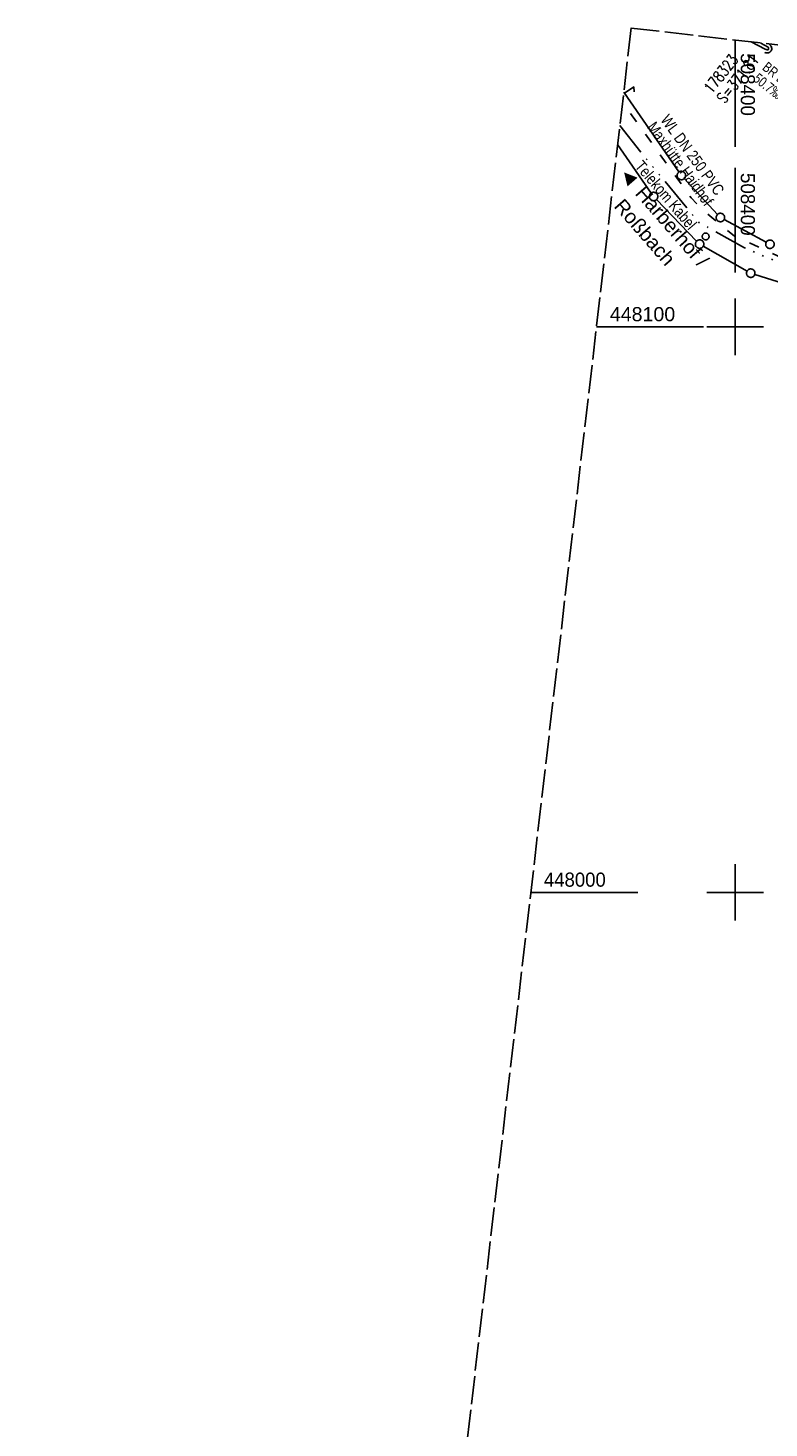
# Model space of a CAD drawing. Extents: x 508275 to 508667, y 447201 to 448341.
# Tile 17 of 33: x 508275 to 508406, y 447905 to 448153. Entities that reach past the tile are written whole.
import ezdxf
from ezdxf.enums import TextEntityAlignment as Align

# ---------------------------------------------------------------- set-up
doc = ezdxf.new("R2010")
doc.units = 0
doc.header["$LTSCALE"] = 10
doc.header["$MEASUREMENT"] = 0
for name, pattern in [('ACAD_ISO03W100', [30, 12, -18]), ('ACAD_ISO14W100', [25.5, 12, -3, 0.5, -3, 0.5, -3, 0.5, -3]), ('LT00', [0]), ('LT14', [0.6, 0.5, -0.1])]:
    doc.linetypes.add(name, pattern=pattern)
doc.layers.get('0').update_dxf_attribs({"linetype": 'LT00'})
for name, color, linetype in [('--EK_Haltung-Text', 140, 'LT00'), ('--EK_Schacht-Text', 5, 'LT00'), ('DFK_GZPKT', 250, 'LT00'), ('DFK_KATASTER', 250, 'LT00'), ('DFK_VERMPKT', 252, 'LT00'), ('ORTSRICHTUNG', 7, 'Continuous'), ('TELEKOM', 210, 'ACAD_ISO14W100'), ('TELEKOM_TEXT', 210, 'Continuous'), ('V125_GRABEN', 250, 'LT00'), ('V125_RASTER', 250, 'LT00'), ('V125_UK_DURCH', 182, 'LT00'), ('V126_GRABEN', 250, 'LT00'), ('V126_RASTER', 250, 'LT00'), ('V126_UK_DURCH', 182, 'LT00'), ('WASSERLTG', 130, 'ACAD_ISO03W100'), ('WASSERLTG_TEXT', 130, 'Continuous')]:
    doc.layers.add(name, color=color, linetype=linetype)
doc.layers.add('-BLATT_126-RAND', color=7, linetype='LT14', plot=False)
doc.styles.add('Beschrift', font='ARIAL.TTF')
doc.styles.add('Haltungsbeschriftung', font='ARIAL.TTF', dxfattribs={"width": 0.75})
doc.styles.add('schachtbeschriftung', font='romans.shx', dxfattribs={"width": 0.75, "height": 2})
doc.styles.get("Standard").update_dxf_attribs({"font": 'ARIAL.TTF'})
doc.styles.add('Versorgungsltg', font='ARIAL.TTF', dxfattribs={"width": 0.8, "height": 2})

# ---------------------------------------------------------------- blocks, each defined once
blk = doc.blocks.new('SYMB7052')
at = {"color": 0, "linetype": 'ByBlock'}
blk.add_lwpolyline([(0, 0), (0, 0.196), (0.076, 0.156)], dxfattribs=at)
blk = doc.blocks.new('SYMB7010')
at = {"color": 0, "linetype": 'ByBlock'}
for points in [[(-0.031408, 0.499213), (-0.093728, 0.49134), (-0.15457, 0.475719), (-0.212975, 0.452595), (-0.268021, 0.422333), (-0.31884, 0.385411), (-0.36463, 0.342411), (-0.40467, 0.29401), (-0.438329, 0.240973), (-0.465074, 0.184136), (-0.484486, 0.124395), (-0.496256, 0.062692), (-0.5002, 0)], [(-0.5002, 0), (-0.496256, -0.062692), (-0.484486, -0.124395), (-0.465075, -0.184136), (-0.438329, -0.240973), (-0.404671, -0.29401), (-0.36463, -0.342411), (-0.31884, -0.385411), (-0.268021, -0.422333), (-0.212975, -0.452595), (-0.154571, -0.475719), (-0.093728, -0.49134), (-0.031408, -0.499213), (0.031408, -0.499213)], [(0.5002, 0), (0.496256, 0.062692), (0.484485, 0.124395), (0.465074, 0.184136), (0.438329, 0.240973), (0.40467, 0.29401), (0.36463, 0.342411), (0.31884, 0.385411), (0.268021, 0.422333), (0.212975, 0.452595), (0.15457, 0.475719), (0.093728, 0.49134), (0.031408, 0.499213), (-0.031408, 0.499213)], [(0.031408, -0.499213), (0.093728, -0.491341), (0.15457, -0.475719), (0.212975, -0.452595), (0.268021, -0.422333), (0.31884, -0.385411), (0.36463, -0.342411), (0.404671, -0.294011), (0.438329, -0.240974), (0.465075, -0.184136), (0.484486, -0.124395), (0.496256, -0.062692), (0.500201, 0)]]:
    blk.add_lwpolyline(points, dxfattribs=at)
blk = doc.blocks.new('SYMB1107')
at = {"color": 0, "linetype": 'ByBlock'}
for points in [[(-0.2, 0), (-0.196157, 0.039018), (-0.184776, 0.076537), (-0.166294, 0.111114), (-0.141421, 0.141421), (-0.111114, 0.166294), (-0.076537, 0.184776), (-0.039018, 0.196157), (0, 0.2)], [(0, 0.2), (0.039018, 0.196157), (0.076537, 0.184776), (0.111114, 0.166294), (0.141421, 0.141421), (0.166294, 0.111114), (0.184776, 0.076537), (0.196157, 0.039018), (0.2, 0)]]:
    blk.add_lwpolyline(points, dxfattribs=at)

msp = doc.modelspace()

# ---------------------------------------------------------------- linework, layer by layer
at = {"layer": '-BLATT_126-RAND'}
msp.add_lwpolyline([(508381.63, 448152.85), (508275.04, 447234.01), (508560.13, 447200.94), (508666.72, 448119.78), (508381.63, 448152.85)], dxfattribs=at)
at = {"layer": 'DFK_KATASTER'}
for p, q in [((508390.07, 448127.39), (508380.32, 448141.53)), ((508379.24, 448132.23), (508385.16, 448123.67)), ((508396.89, 448119.89), (508391.01, 448126.22)), ((508386.11, 448122.51), (508393.2, 448115.17)), ((508405.5, 448114.96), (508398.06, 448118.98)), ((508394.37, 448114.26), (508402.11, 448109.87)), ((508403.48, 448109.27), (508419.18, 448104.33))]:
    msp.add_line(p, q, dxfattribs=at)
at = {"layer": 'TELEKOM', "ltscale": 0.05, "flags": 128}
msp.add_lwpolyline([(508379.63, 448135.6), (508384.2, 448129.85), (508393.58, 448118.48), (508401.63, 448113.99), (508405.89, 448112.13), (508414.73, 448109.23), (508418.29, 448108.17), (508427, 448106.86), (508463.47, 448101.25), (508493.23, 448097.67), (508537.4, 448092.8), (508551.33, 448092.58), (508582.98, 448088.58), (508614.39, 448087.88), (508624.18, 448087.12), (508655.83, 448085.24), (508662.36, 448082.22)], dxfattribs=at)
at = {"layer": 'V125_GRABEN'}
for p, q in [((508402.86, 448150.39), (508405.3, 448149.11)), ((508405.84, 448149.47), (508404.54, 448150.19))]:
    msp.add_line(p, q, dxfattribs=at)
msp.add_lwpolyline([(508405.3, 448149.11), (508405.49, 448149.02), (508405.67, 448148.97), (508405.81, 448149.01), (508405.88, 448149.1), (508405.91, 448149.2), (508405.89, 448149.34), (508405.84, 448149.47)], dxfattribs=at)
at = {"layer": 'V125_RASTER'}
msp.add_line((508400, 448128.14), (508400, 448109.64), dxfattribs=at)
at = {"layer": 'V126_GRABEN'}
for p, q in [((508402.86, 448150.39), (508405.3, 448149.11)), ((508405.84, 448149.47), (508404.54, 448150.19))]:
    msp.add_line(p, q, dxfattribs=at)
msp.add_lwpolyline([(508405.3, 448149.11), (508405.49, 448149.02), (508405.67, 448148.97), (508405.81, 448149.01), (508405.88, 448149.1), (508405.91, 448149.2), (508405.89, 448149.34), (508405.84, 448149.47)], dxfattribs=at)
at = {"layer": 'V126_RASTER'}
for p, q in [((508400, 448131.81), (508400, 448150.72)), ((508400, 448095), (508400, 448105)), ((508375.5, 448100), (508394.4, 448100)), ((508394.99, 448100), (508404.99, 448100)), ((508400, 447995), (508400, 448005)), ((508382.8, 448000), (508363.9, 448000)), ((508404.99, 448000), (508394.99, 448000))]:
    msp.add_line(p, q, dxfattribs=at)
at = {"layer": 'WASSERLTG', "ltscale": 0.015, "flags": 128}
msp.add_lwpolyline([(508636.22, 447856.84), (508578.09, 447857.39), (508552.76, 447855.04), (508538.21, 447854.84), (508514.3, 447868.79), (508511.76, 447868.95), (508511.03, 447869.09), (508464.4, 447889.66), (508463.51, 447890.05), (508462.66, 447890.27), (508456.32, 447900.37), (508459.8, 448013.29), (508458.61, 448091.27), (508457.64, 448100.71), (508457.19, 448101.69), (508456.22, 448102.17), (508410.48, 448111.2), (508399.91, 448116.04), (508394.25, 448120.67), (508392.23, 448122.79), (508380.11, 448139.72)], dxfattribs=at)

# ---------------------------------------------------------------- block references
at = {"layer": 'DFK_GZPKT', "xscale": 1.500000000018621, "yscale": 1.5, "zscale": 1.5, "rotation": 264.7377099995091}
for p in [(508390.5, 448126.77), (508385.59, 448123.05), (508397.4, 448119.34), (508393.72, 448114.63), (508406.16, 448114.61), (508402.76, 448109.5)]:
    msp.add_blockref('SYMB7010', p, dxfattribs=at)
at = {"layer": 'DFK_KATASTER', "xscale": 10, "yscale": 10, "zscale": 10, "rotation": 304.5974500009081}
msp.add_blockref('SYMB7052', (508380.46, 448141.32), dxfattribs=at)
at = {"layer": 'DFK_VERMPKT', "xscale": 1.200000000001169, "yscale": 1.200000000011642, "zscale": 1.2, "rotation": 264.7377100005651}
msp.add_blockref('SYMB7010', (508394.79, 448115.99), dxfattribs=at)
at = {"layer": 'V125_UK_DURCH', "xscale": 4.000000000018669, "yscale": 4, "zscale": 4, "rotation": 237.8655502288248}
msp.add_blockref('SYMB1107', (508405.67, 448149.23), dxfattribs=at)
at = {"layer": 'V126_UK_DURCH', "xscale": 3.999999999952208, "yscale": 4, "zscale": 4, "rotation": 239.5425073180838}
msp.add_blockref('SYMB1107', (508405.67, 448149.23), dxfattribs=at)

# ---------------------------------------------------------------- texts
at = {"layer": '--EK_Haltung-Text', "style": 'Haltungsbeschriftung', "width": 0.75}
for s, p in [('50.7‰ 13.81m', (508403.07, 448143.58)), ('BR DN 300', (508404.66, 448145.59))]:
    msp.add_text(s, height=1.8, rotation=-38.4829, dxfattribs=at).set_placement(p)
at = {"layer": '--EK_Schacht-Text', "style": 'schachtbeschriftung', "width": 0.75}
for s, p in [('178323', (508395.88, 448141.13)), ('S=371.81', (508398.14, 448139.34))]:
    msp.add_text(s, height=2, rotation=51.5627, dxfattribs=at).set_placement(p)
at = {"layer": 'ORTSRICHTUNG', "insert": (508383.07, 448115.89), "char_height": 2.5, "attachment_point": 8, "rotation": 310.9889, "style": 'Beschrift'}
msp.add_mtext('{\\H1.083x;◄ }Harberhof /\\PRoßbach', dxfattribs=at)
at = {"layer": 'TELEKOM_TEXT', "style": 'Versorgungsltg', "width": 0.8}
msp.add_text('Telekom Kabel', height=2, rotation=310.4236, dxfattribs=at).set_placement((508386.99, 448122.66), align=Align.CENTER)
at = {"layer": 'V125_RASTER', "width": 0.951}
msp.add_text(' 508400', height=2.5, rotation=-89.9995, dxfattribs=at).set_placement((508401, 448128.14))
at = {"layer": 'V126_RASTER'}
for s, rotation, width, p in [(' 508400', -89.9997, 0.951, (508401, 448149.31)), (' 448100', 0.0003, 0.991, (508376.9, 448101)), (' 448000', 0.0003, 0.938, (508365.3, 448001))]:
    msp.add_text(s, height=2.5, rotation=rotation, dxfattribs=dict(at, width=width)).set_placement(p)
at = {"layer": 'WASSERLTG_TEXT', "insert": (508393.27, 448131), "char_height": 2, "attachment_point": 2, "rotation": 306.1822, "line_spacing_factor": 0.8, "style": 'Versorgungsltg'}
msp.add_mtext('WL DN 250 PVC\\PMaxhütte Haidhof', dxfattribs=at)

doc.saveas('drawing.dxf')
